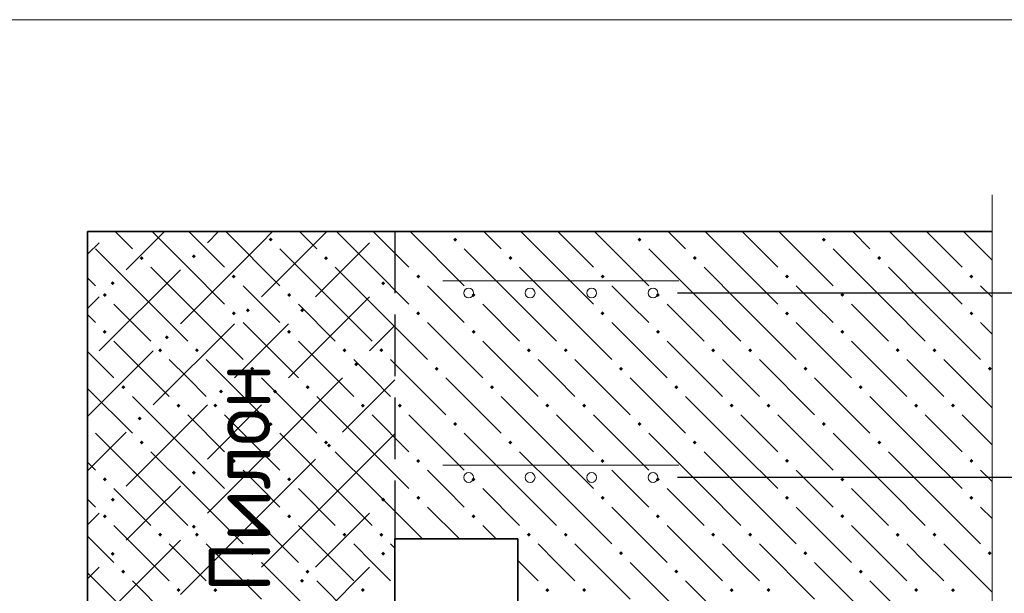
# Model space of a CAD drawing. Header units: millimetres. Extents: x 0 to 50400, y 0 to 35640.
# Tile 17 of 52: x 13536 to 17380, y 5588 to 7827. Entities that reach past the tile are written whole.
import ezdxf

# ---------------------------------------------------------------- set-up
doc = ezdxf.new("R2010")
doc.units = ezdxf.units.MM
doc.linetypes.add('______2', pattern=[324, 240, -84])
for name, color, linetype, lineweight in [('Standard', 7, 'Continuous', 25), ('ЖБ Перекрытие верхний уровень', 7, 'Continuous', 35), ('ЖБ Пилон', 7, 'Continuous', 35)]:
    doc.layers.add(name, color=color, linetype=linetype, lineweight=lineweight)
doc.layers.add('Вспомогательная арматура', color=7, linetype='Continuous', lineweight=18, true_color=0x656565)
doc.layers.add('Поперечная арматура', color=7, linetype='Continuous', lineweight=18, true_color=0x5a2814)
doc.layers.add('Размерная выноска', color=7, linetype='Continuous')
doc.styles.add('ISOCPEUR', font='txt')

msp = doc.modelspace()

# ---------------------------------------------------------------- hatches: boundary and pattern name
at = {"layer": 'Standard', "linetype": 'Continuous', "lineweight": 13, "transparency": 33554687}
for points in [[(14207.9, 6903.5), (14215.7, 6911.3), (14223.5, 6903.5), (14215.7, 6895.7)], [(13891.1, 6797.9), (13898.9, 6805.7), (13906.7, 6797.9), (13898.9, 6790.1)], [(14947.1, 6797.9), (14954.9, 6805.7), (14962.7, 6797.9), (14954.9, 6790.1)], [(14419.1, 6692.3), (14426.9, 6700.1), (14434.7, 6692.3), (14426.9, 6684.5)], [(14630.3, 6692.3), (14638.1, 6700.1), (14645.9, 6692.3), (14638.1, 6684.5)], [(14102.3, 6586.7), (14110.1, 6594.5), (14117.9, 6586.7), (14110.1, 6578.9)], [(13800.7, 6481.5), (13801.1, 6481.1), (13800.7, 6480.7)], [(14841.5, 6481.1), (14849.3, 6488.9), (14857.1, 6481.1), (14849.3, 6473.3)], [(14313.5, 6375.5), (14321.3, 6383.3), (14329.1, 6375.5), (14321.3, 6367.7)], [(14524.7, 6375.5), (14532.5, 6383.3), (14540.3, 6375.5), (14532.5, 6367.7)], [(13996.7, 6269.9), (14004.5, 6277.7), (14012.3, 6269.9), (14004.5, 6262.1)], [(14735.9, 6164.3), (14743.7, 6172.1), (14751.5, 6164.3), (14743.7, 6156.5)], [(14207.9, 6058.7), (14215.7, 6066.5), (14223.5, 6058.7), (14215.7, 6050.9)], [(13891.1, 5953.1), (13898.9, 5960.9), (13906.7, 5953.1), (13898.9, 5945.3)], [(14947.1, 5953.1), (14954.9, 5960.9), (14962.7, 5953.1), (14954.9, 5945.3)], [(14207.9, 5847.5), (14215.7, 5855.3), (14223.5, 5847.5), (14215.7, 5839.7)], [(13891.1, 5741.9), (13898.9, 5749.7), (13906.7, 5741.9), (13898.9, 5734.1)], [(14947.1, 5741.9), (14954.9, 5749.7), (14962.7, 5741.9), (14954.9, 5734.1)], [(14419.1, 5636.3), (14426.9, 5644.1), (14434.7, 5636.3), (14426.9, 5628.5)], [(14630.3, 5636.3), (14638.1, 5644.1), (14645.9, 5636.3), (14638.1, 5628.5)]]:
    msp.add_hatch(color=7, dxfattribs=at).paths.add_polyline_path(points, flags=16)
at = {"layer": 'ЖБ Перекрытие верхний уровень', "linetype": 'Continuous', "lineweight": 18, "transparency": 33554687}
for points in [[(13800.7, 6971.1), (13803.5, 6968.3), (13800.7, 6965.5)], [(14507.9, 6968.3), (14515.7, 6976.1), (14523.5, 6968.3), (14515.7, 6960.5)], [(15227.9, 6968.3), (15235.7, 6976.1), (15243.5, 6968.3), (15235.7, 6960.5)], [(15947.9, 6968.3), (15955.7, 6976.1), (15963.5, 6968.3), (15955.7, 6960.5)], [(16667.9, 6968.3), (16675.7, 6976.1), (16683.5, 6968.3), (16675.7, 6960.5)], [(14003.9, 6896.3), (14011.7, 6904.1), (14019.5, 6896.3), (14011.7, 6888.5)], [(14723.9, 6896.3), (14731.7, 6904.1), (14739.5, 6896.3), (14731.7, 6888.5)], [(15443.9, 6896.3), (15451.7, 6904.1), (15459.5, 6896.3), (15451.7, 6888.5)], [(16163.9, 6896.3), (16171.7, 6904.1), (16179.5, 6896.3), (16171.7, 6888.5)], [(16883.9, 6896.3), (16891.7, 6904.1), (16899.5, 6896.3), (16891.7, 6888.5)], [(14363.9, 6824.3), (14371.7, 6832.1), (14379.5, 6824.3), (14371.7, 6816.5)], [(15083.9, 6824.3), (15091.7, 6832.1), (15099.5, 6824.3), (15091.7, 6816.5)], [(15803.9, 6824.3), (15811.7, 6832.1), (15819.5, 6824.3), (15811.7, 6816.5)], [(16523.9, 6824.3), (16531.7, 6832.1), (16539.5, 6824.3), (16531.7, 6816.5)], [(17243.9, 6824.3), (17251.7, 6832.1), (17259.5, 6824.3), (17251.7, 6816.5)], [(13859.9, 6752.3), (13867.7, 6760.1), (13875.5, 6752.3), (13867.7, 6744.5)], [(14579.9, 6752.3), (14587.7, 6760.1), (14595.5, 6752.3), (14587.7, 6744.5)], [(15299.9, 6752.3), (15307.7, 6760.1), (15315.5, 6752.3), (15307.7, 6744.5)], [(16019.9, 6752.3), (16027.7, 6760.1), (16035.5, 6752.3), (16027.7, 6744.5)], [(16739.9, 6752.3), (16747.7, 6760.1), (16755.5, 6752.3), (16747.7, 6744.5)], [(14363.9, 6680.3), (14371.7, 6688.1), (14379.5, 6680.3), (14371.7, 6672.5)], [(15083.9, 6680.3), (15091.7, 6688.1), (15099.5, 6680.3), (15091.7, 6672.5)], [(15803.9, 6680.3), (15811.7, 6688.1), (15819.5, 6680.3), (15811.7, 6672.5)], [(16523.9, 6680.3), (16531.7, 6688.1), (16539.5, 6680.3), (16531.7, 6672.5)], [(17243.9, 6680.3), (17251.7, 6688.1), (17259.5, 6680.3), (17251.7, 6672.5)], [(13859.9, 6608.3), (13867.7, 6616.1), (13875.5, 6608.3), (13867.7, 6600.5)], [(14579.9, 6608.3), (14587.7, 6616.1), (14595.5, 6608.3), (14587.7, 6600.5)], [(15299.9, 6608.3), (15307.7, 6616.1), (15315.5, 6608.3), (15307.7, 6600.5)], [(16019.9, 6608.3), (16027.7, 6616.1), (16035.5, 6608.3), (16027.7, 6600.5)], [(16739.9, 6608.3), (16747.7, 6616.1), (16755.5, 6608.3), (16747.7, 6600.5)], [(14075.9, 6536.3), (14083.7, 6544.1), (14091.5, 6536.3), (14083.7, 6528.5)], [(14219.9, 6536.3), (14227.7, 6544.1), (14235.5, 6536.3), (14227.7, 6528.5)], [(14795.9, 6536.3), (14803.7, 6544.1), (14811.5, 6536.3), (14803.7, 6528.5)], [(14939.9, 6536.3), (14947.7, 6544.1), (14955.5, 6536.3), (14947.7, 6528.5)], [(15515.9, 6536.3), (15523.7, 6544.1), (15531.5, 6536.3), (15523.7, 6528.5)], [(15659.9, 6536.3), (15667.7, 6544.1), (15675.5, 6536.3), (15667.7, 6528.5)], [(16235.9, 6536.3), (16243.7, 6544.1), (16251.5, 6536.3), (16243.7, 6528.5)], [(16379.9, 6536.3), (16387.7, 6544.1), (16395.5, 6536.3), (16387.7, 6528.5)], [(16955.9, 6536.3), (16963.7, 6544.1), (16971.5, 6536.3), (16963.7, 6528.5)], [(17099.9, 6536.3), (17107.7, 6544.1), (17115.5, 6536.3), (17107.7, 6528.5)], [(14435.9, 6464.3), (14443.7, 6472.1), (14451.5, 6464.3), (14443.7, 6456.5)], [(15155.9, 6464.3), (15163.7, 6472.1), (15171.5, 6464.3), (15163.7, 6456.5)], [(15875.9, 6464.3), (15883.7, 6472.1), (15891.5, 6464.3), (15883.7, 6456.5)], [(16595.9, 6464.3), (16603.7, 6472.1), (16611.5, 6464.3), (16603.7, 6456.5)], [(17315.9, 6464.3), (17323.7, 6472.1), (17331.5, 6464.3), (17323.7, 6456.5)], [(13931.9, 6392.3), (13939.7, 6400.1), (13947.5, 6392.3), (13939.7, 6384.5)], [(14651.9, 6392.3), (14659.7, 6400.1), (14667.5, 6392.3), (14659.7, 6384.5)], [(15371.9, 6392.3), (15379.7, 6400.1), (15387.5, 6392.3), (15379.7, 6384.5)], [(16091.9, 6392.3), (16099.7, 6400.1), (16107.5, 6392.3), (16099.7, 6384.5)], [(16811.9, 6392.3), (16819.7, 6400.1), (16827.5, 6392.3), (16819.7, 6384.5)], [(14147.9, 6320.3), (14155.7, 6328.1), (14163.5, 6320.3), (14155.7, 6312.5)], [(14291.9, 6320.3), (14299.7, 6328.1), (14307.5, 6320.3), (14299.7, 6312.5)], [(14867.9, 6320.3), (14875.7, 6328.1), (14883.5, 6320.3), (14875.7, 6312.5)], [(15011.9, 6320.3), (15019.7, 6328.1), (15027.5, 6320.3), (15019.7, 6312.5)], [(15587.9, 6320.3), (15595.7, 6328.1), (15603.5, 6320.3), (15595.7, 6312.5)], [(15731.9, 6320.3), (15739.7, 6328.1), (15747.5, 6320.3), (15739.7, 6312.5)], [(16307.9, 6320.3), (16315.7, 6328.1), (16323.5, 6320.3), (16315.7, 6312.5)], [(16451.9, 6320.3), (16459.7, 6328.1), (16467.5, 6320.3), (16459.7, 6312.5)], [(17027.9, 6320.3), (17035.7, 6328.1), (17043.5, 6320.3), (17035.7, 6312.5)], [(17171.9, 6320.3), (17179.7, 6328.1), (17187.5, 6320.3), (17179.7, 6312.5)], [(13800.7, 6251.1), (13803.5, 6248.3), (13800.7, 6245.5)], [(14507.9, 6248.3), (14515.7, 6256.1), (14523.5, 6248.3), (14515.7, 6240.5)], [(15227.9, 6248.3), (15235.7, 6256.1), (15243.5, 6248.3), (15235.7, 6240.5)], [(15947.9, 6248.3), (15955.7, 6256.1), (15963.5, 6248.3), (15955.7, 6240.5)], [(16667.9, 6248.3), (16675.7, 6256.1), (16683.5, 6248.3), (16675.7, 6240.5)], [(14003.9, 6176.3), (14011.7, 6184.1), (14019.5, 6176.3), (14011.7, 6168.5)], [(14723.9, 6176.3), (14731.7, 6184.1), (14739.5, 6176.3), (14731.7, 6168.5)], [(15443.9, 6176.3), (15451.7, 6184.1), (15459.5, 6176.3), (15451.7, 6168.5)], [(16163.9, 6176.3), (16171.7, 6184.1), (16179.5, 6176.3), (16171.7, 6168.5)], [(16883.9, 6176.3), (16891.7, 6184.1), (16899.5, 6176.3), (16891.7, 6168.5)], [(14363.9, 6104.3), (14371.7, 6112.1), (14379.5, 6104.3), (14371.7, 6096.5)], [(15083.9, 6104.3), (15091.7, 6112.1), (15099.5, 6104.3), (15091.7, 6096.5)], [(15803.9, 6104.3), (15811.7, 6112.1), (15819.5, 6104.3), (15811.7, 6096.5)], [(16523.9, 6104.3), (16531.7, 6112.1), (16539.5, 6104.3), (16531.7, 6096.5)], [(17243.9, 6104.3), (17251.7, 6112.1), (17259.5, 6104.3), (17251.7, 6096.5)], [(13859.9, 6032.3), (13867.7, 6040.1), (13875.5, 6032.3), (13867.7, 6024.5)], [(14579.9, 6032.3), (14587.7, 6040.1), (14595.5, 6032.3), (14587.7, 6024.5)], [(15299.9, 6032.3), (15307.7, 6040.1), (15315.5, 6032.3), (15307.7, 6024.5)], [(16019.9, 6032.3), (16027.7, 6040.1), (16035.5, 6032.3), (16027.7, 6024.5)], [(16739.9, 6032.3), (16747.7, 6040.1), (16755.5, 6032.3), (16747.7, 6024.5)], [(14363.9, 5960.3), (14371.7, 5968.1), (14379.5, 5960.3), (14371.7, 5952.5)], [(15083.9, 5960.3), (15091.7, 5968.1), (15099.5, 5960.3), (15091.7, 5952.5)], [(15803.9, 5960.3), (15811.7, 5968.1), (15819.5, 5960.3), (15811.7, 5952.5)], [(16523.9, 5960.3), (16531.7, 5968.1), (16539.5, 5960.3), (16531.7, 5952.5)], [(17243.9, 5960.3), (17251.7, 5968.1), (17259.5, 5960.3), (17251.7, 5952.5)], [(13859.9, 5888.3), (13867.7, 5896.1), (13875.5, 5888.3), (13867.7, 5880.5)], [(14579.9, 5888.3), (14587.7, 5896.1), (14595.5, 5888.3), (14587.7, 5880.5)], [(15299.9, 5888.3), (15307.7, 5896.1), (15315.5, 5888.3), (15307.7, 5880.5)], [(16019.9, 5888.3), (16027.7, 5896.1), (16035.5, 5888.3), (16027.7, 5880.5)], [(16739.9, 5888.3), (16747.7, 5896.1), (16755.5, 5888.3), (16747.7, 5880.5)], [(14075.9, 5816.3), (14083.7, 5824.1), (14091.5, 5816.3), (14083.7, 5808.5)], [(14219.9, 5816.3), (14227.7, 5824.1), (14235.5, 5816.3), (14227.7, 5808.5)], [(14795.9, 5816.3), (14803.7, 5824.1), (14811.5, 5816.3), (14803.7, 5808.5)], [(14939.9, 5816.3), (14947.7, 5824.1), (14955.5, 5816.3), (14947.7, 5808.5)], [(15515.9, 5816.3), (15523.7, 5824.1), (15531.5, 5816.3), (15523.7, 5808.5)], [(15659.9, 5816.3), (15667.7, 5824.1), (15675.5, 5816.3), (15667.7, 5808.5)], [(16235.9, 5816.3), (16243.7, 5824.1), (16251.5, 5816.3), (16243.7, 5808.5)], [(16379.9, 5816.3), (16387.7, 5824.1), (16395.5, 5816.3), (16387.7, 5808.5)], [(16955.9, 5816.3), (16963.7, 5824.1), (16971.5, 5816.3), (16963.7, 5808.5)], [(17099.9, 5816.3), (17107.7, 5824.1), (17115.5, 5816.3), (17107.7, 5808.5)], [(14435.9, 5744.3), (14443.7, 5752.1), (14451.5, 5744.3), (14443.7, 5736.5)], [(15875.9, 5744.3), (15883.7, 5752.1), (15891.5, 5744.3), (15883.7, 5736.5)], [(16595.9, 5744.3), (16603.7, 5752.1), (16611.5, 5744.3), (16603.7, 5736.5)], [(17315.9, 5744.3), (17323.7, 5752.1), (17331.5, 5744.3), (17323.7, 5736.5)], [(13931.9, 5672.3), (13939.7, 5680.1), (13947.5, 5672.3), (13939.7, 5664.5)], [(14651.9, 5672.3), (14659.7, 5680.1), (14667.5, 5672.3), (14659.7, 5664.5)], [(16091.9, 5672.3), (16099.7, 5680.1), (16107.5, 5672.3), (16099.7, 5664.5)], [(16811.9, 5672.3), (16819.7, 5680.1), (16827.5, 5672.3), (16819.7, 5664.5)], [(14147.9, 5600.3), (14155.7, 5608.1), (14163.5, 5600.3), (14155.7, 5592.5)], [(14291.9, 5600.3), (14299.7, 5608.1), (14307.5, 5600.3), (14299.7, 5592.5)], [(14867.9, 5600.3), (14875.7, 5608.1), (14883.5, 5600.3), (14875.7, 5592.5)], [(15587.9, 5600.3), (15595.7, 5608.1), (15603.5, 5600.3), (15595.7, 5592.5)], [(15731.9, 5600.3), (15739.7, 5608.1), (15747.5, 5600.3), (15739.7, 5592.5)], [(16307.9, 5600.3), (16315.7, 5608.1), (16323.5, 5600.3), (16315.7, 5592.5)], [(16451.9, 5600.3), (16459.7, 5608.1), (16467.5, 5600.3), (16459.7, 5592.5)], [(17027.9, 5600.3), (17035.7, 5608.1), (17043.5, 5600.3), (17035.7, 5592.5)], [(17171.9, 5600.3), (17179.7, 5608.1), (17187.5, 5600.3), (17179.7, 5592.5)]]:
    msp.add_hatch(color=7, dxfattribs=at).paths.add_polyline_path(points, flags=16)

# ---------------------------------------------------------------- linework, layer by layer
at = {"layer": 'Standard', "color": 253, "linetype": 'Continuous', "lineweight": 13, "true_color": 0xa0a0a0, "transparency": 33554687}
for p, q in [((14057.3, 6956.3), (14100.7, 6999.7)), ((14311.9, 6999.7), (14268.5, 6956.3)), ((14523.1, 6999.7), (14479.7, 6956.3)), ((14690.9, 6956.3), (14734.3, 6999.7)), ((13846.1, 6956.3), (13800.7, 6910.9)), ((13951.7, 6850.7), (14057.3, 6956.3)), ((14479.7, 6956.3), (14162.9, 6639.5)), ((14690.9, 6956.3), (14479.7, 6745.1)), ((14902.1, 6956.3), (14690.9, 6745.1)), ((14162.9, 6850.7), (13846.1, 6533.9)), ((13846.1, 6745.1), (13800.7, 6699.7)), ((14902.1, 6745.1), (14585.3, 6428.3)), ((14374.1, 6639.5), (14057.3, 6322.7)), ((14479.7, 6533.9), (14585.3, 6639.5)), ((15000.7, 6632.5), (14902.1, 6533.9)), ((14057.3, 6533.9), (13800.7, 6277.3)), ((14374.1, 6428.3), (14479.7, 6533.9)), ((14479.7, 6111.5), (14796.5, 6428.3)), ((15000.7, 6421.3), (14796.5, 6217.1)), ((14268.5, 6322.7), (13951.7, 6005.9)), ((14479.7, 6322.7), (14268.5, 6111.5)), ((13800.7, 6066.1), (13951.7, 6217.1)), ((14690.9, 5900.3), (15000.7, 6210.1)), ((14479.7, 6111.5), (14268.5, 5900.3)), ((14690.9, 6111.5), (14479.7, 5900.3)), ((14057.3, 5900.3), (14162.9, 6005.9)), ((13846.1, 5900.3), (13800.7, 5854.9)), ((13951.7, 5794.7), (14057.3, 5900.3)), ((14479.7, 5900.3), (14162.9, 5583.5)), ((14690.9, 5900.3), (14479.7, 5689.1)), ((14902.1, 5900.3), (14690.9, 5689.1)), ((14162.9, 5794.7), (13846.1, 5477.9)), ((13846.1, 5689.1), (13800.7, 5643.7)), ((14902.1, 5689.1), (14585.3, 5372.3))]:
    msp.add_line(p, q, dxfattribs=at)
at = {"layer": 'Standard', "color": 254, "linetype": 'Continuous', "lineweight": 18, "true_color": 0xc4c4ff, "transparency": 33554687}
msp.add_lwpolyline([(12697.9, 1906.3), (17812.3, 1906.3), (17812.3, 7826.7), (12697.9, 7826.7), (12697.9, 1906.3)], dxfattribs=at)
at = {"layer": 'Standard', "color": 251, "linetype": 'Continuous', "lineweight": -3, "true_color": 0x656565, "transparency": 33554687}
for points in [[(18181.7, 6759.7), (18162, 6759.7), (18162, 6759.7), (16104.7, 6759.7)], [(18181.7, 6039.7), (18163.9, 6039.7), (18163.9, 6039.7), (18161.6, 6039.7), (18161.6, 6039.7), (16104.7, 6039.7)]]:
    msp.add_lwpolyline(points, dxfattribs=at)
at = {"layer": 'Вспомогательная арматура', "color": 251, "linetype": 'Continuous', "lineweight": 18, "true_color": 0x656565, "transparency": 33554687}
for p, q in [((15187.9, 6807.7), (16109.5, 6807.7)), ((15187.9, 6807.7), (16109.5, 6807.7)), ((15187.9, 6087.7), (16109.5, 6087.7)), ((15187.9, 6087.7), (16109.5, 6087.7))]:
    msp.add_line(p, q, dxfattribs=at)
at = {"layer": 'ЖБ Перекрытие верхний уровень', "color": 7, "linetype": 'Continuous', "lineweight": 35, "transparency": 33554687}
for p, q in [((13800.7, 6999.7), (13800.7, 2386.3)), ((17332.3, 6999.7), (13800.7, 6999.7)), ((15000.7, 4839.7), (15000.7, 5799.7)), ((15000.7, 5799.7), (15480.7, 5799.7)), ((15480.7, 5799.7), (15480.7, 4839.7))]:
    msp.add_line(p, q, dxfattribs=at)
at = {"layer": 'ЖБ Перекрытие верхний уровень', "color": 9, "linetype": 'Continuous', "lineweight": 18, "true_color": 0xc7c7c7, "transparency": 33554687}
for p, q in [((13908.3, 6999.7), (13975.7, 6932.3)), ((14191.7, 6860.3), (14052.3, 6999.7)), ((14196.3, 6999.7), (14335.7, 6860.3)), ((14340.3, 6999.7), (14551.7, 6788.3)), ((14628.3, 6999.7), (14695.7, 6932.3)), ((14911.7, 6860.3), (14772.3, 6999.7)), ((14916.3, 6999.7), (15055.7, 6860.3)), ((15060.3, 6999.7), (15271.7, 6788.3)), ((15348.3, 6999.7), (15415.7, 6932.3)), ((15631.7, 6860.3), (15492.3, 6999.7)), ((15636.3, 6999.7), (15775.7, 6860.3)), ((15780.3, 6999.7), (15991.7, 6788.3)), ((16068.3, 6999.7), (16135.7, 6932.3)), ((16351.7, 6860.3), (16212.3, 6999.7)), ((16356.3, 6999.7), (16495.7, 6860.3)), ((16500.3, 6999.7), (16711.7, 6788.3)), ((16788.3, 6999.7), (16855.7, 6932.3)), ((17071.7, 6860.3), (16932.3, 6999.7)), ((17076.3, 6999.7), (17215.7, 6860.3)), ((17220.3, 6999.7), (17332.3, 6887.8)), ((14047.7, 6716.3), (13831.7, 6932.3)), ((14767.7, 6716.3), (14551.7, 6932.3)), ((15487.7, 6716.3), (15271.7, 6932.3)), ((16207.7, 6716.3), (15991.7, 6932.3)), ((16927.7, 6716.3), (16711.7, 6932.3)), ((14047.7, 6860.3), (14191.7, 6716.3)), ((14191.7, 6860.3), (14335.7, 6716.3)), ((14767.7, 6860.3), (14911.7, 6716.3)), ((14911.7, 6860.3), (15055.7, 6716.3)), ((15487.7, 6860.3), (15631.7, 6716.3)), ((15631.7, 6860.3), (15775.7, 6716.3)), ((16207.7, 6860.3), (16351.7, 6716.3)), ((16351.7, 6860.3), (16495.7, 6716.3)), ((16927.7, 6860.3), (17071.7, 6716.3)), ((17071.7, 6860.3), (17215.7, 6716.3)), ((13800.7, 6819.3), (13831.7, 6788.3)), ((14479.7, 6716.3), (14407.7, 6788.3)), ((15199.7, 6716.3), (15127.7, 6788.3)), ((15919.7, 6716.3), (15847.7, 6788.3)), ((16639.7, 6716.3), (16567.7, 6788.3)), ((17332.3, 6743.8), (17287.7, 6788.3)), ((13903.7, 6716.3), (14047.7, 6572.3)), ((14047.7, 6716.3), (14191.7, 6572.3)), ((14191.7, 6716.3), (14407.7, 6500.3)), ((14551.7, 6644.3), (14479.7, 6716.3)), ((14623.7, 6716.3), (14767.7, 6572.3)), ((14767.7, 6716.3), (14911.7, 6572.3)), ((14911.7, 6716.3), (15127.7, 6500.3)), ((15271.7, 6644.3), (15199.7, 6716.3)), ((15343.7, 6716.3), (15487.7, 6572.3)), ((15487.7, 6716.3), (15631.7, 6572.3)), ((15631.7, 6716.3), (15847.7, 6500.3)), ((15991.7, 6644.3), (15919.7, 6716.3)), ((16063.7, 6716.3), (16207.7, 6572.3)), ((16207.7, 6716.3), (16351.7, 6572.3)), ((16351.7, 6716.3), (16567.7, 6500.3)), ((16711.7, 6644.3), (16639.7, 6716.3)), ((16783.7, 6716.3), (16927.7, 6572.3)), ((16927.7, 6716.3), (17071.7, 6572.3)), ((17071.7, 6716.3), (17287.7, 6500.3)), ((13831.7, 6644.3), (13800.7, 6675.3)), ((14407.7, 6644.3), (14623.7, 6428.3)), ((15127.7, 6644.3), (15343.7, 6428.3)), ((15847.7, 6644.3), (16063.7, 6428.3)), ((16567.7, 6644.3), (16783.7, 6428.3)), ((17287.7, 6644.3), (17332.3, 6599.8)), ((13903.7, 6572.3), (14119.7, 6356.3)), ((14623.7, 6572.3), (14839.7, 6356.3)), ((15343.7, 6572.3), (15559.7, 6356.3)), ((16063.7, 6572.3), (16279.7, 6356.3)), ((16783.7, 6572.3), (16999.7, 6356.3)), ((13800.7, 6531.3), (13903.7, 6428.3)), ((14191.7, 6428.3), (14119.7, 6500.3)), ((14263.7, 6500.3), (14479.7, 6284.3)), ((14911.7, 6428.3), (14839.7, 6500.3)), ((14983.7, 6500.3), (15199.7, 6284.3)), ((15631.7, 6428.3), (15559.7, 6500.3)), ((15703.7, 6500.3), (15919.7, 6284.3)), ((16351.7, 6428.3), (16279.7, 6500.3)), ((16423.7, 6500.3), (16639.7, 6284.3)), ((17071.7, 6428.3), (16999.7, 6500.3)), ((17143.7, 6500.3), (17332.3, 6311.8)), ((14263.7, 6356.3), (14191.7, 6428.3)), ((14479.7, 6428.3), (14695.7, 6212.3)), ((14983.7, 6356.3), (14911.7, 6428.3)), ((15199.7, 6428.3), (15415.7, 6212.3)), ((15703.7, 6356.3), (15631.7, 6428.3)), ((15919.7, 6428.3), (16135.7, 6212.3)), ((16423.7, 6356.3), (16351.7, 6428.3)), ((16639.7, 6428.3), (16855.7, 6212.3)), ((17143.7, 6356.3), (17071.7, 6428.3)), ((13800.7, 6387.3), (13975.7, 6212.3)), ((14191.7, 6140.3), (13975.7, 6356.3)), ((14911.7, 6140.3), (14695.7, 6356.3)), ((15631.7, 6140.3), (15415.7, 6356.3)), ((16351.7, 6140.3), (16135.7, 6356.3)), ((17071.7, 6140.3), (16855.7, 6356.3)), ((14191.7, 6284.3), (14335.7, 6140.3)), ((14335.7, 6284.3), (14551.7, 6068.3)), ((14911.7, 6284.3), (15055.7, 6140.3)), ((15055.7, 6284.3), (15271.7, 6068.3)), ((15631.7, 6284.3), (15775.7, 6140.3)), ((15775.7, 6284.3), (15991.7, 6068.3)), ((16351.7, 6284.3), (16495.7, 6140.3)), ((16495.7, 6284.3), (16711.7, 6068.3)), ((17071.7, 6284.3), (17215.7, 6140.3)), ((17215.7, 6284.3), (17332.3, 6167.8)), ((14047.7, 5996.3), (13831.7, 6212.3)), ((14767.7, 5996.3), (14551.7, 6212.3)), ((15487.7, 5996.3), (15271.7, 6212.3)), ((16207.7, 5996.3), (15991.7, 6212.3)), ((16927.7, 5996.3), (16711.7, 6212.3)), ((14047.7, 6140.3), (14191.7, 5996.3)), ((14191.7, 6140.3), (14335.7, 5996.3)), ((14767.7, 6140.3), (14911.7, 5996.3)), ((14911.7, 6140.3), (15055.7, 5996.3)), ((15487.7, 6140.3), (15631.7, 5996.3)), ((15631.7, 6140.3), (15775.7, 5996.3)), ((16207.7, 6140.3), (16351.7, 5996.3)), ((16351.7, 6140.3), (16495.7, 5996.3)), ((16927.7, 6140.3), (17071.7, 5996.3)), ((17071.7, 6140.3), (17215.7, 5996.3)), ((13800.7, 6099.3), (13831.7, 6068.3)), ((14479.7, 5996.3), (14407.7, 6068.3)), ((15199.7, 5996.3), (15127.7, 6068.3)), ((15919.7, 5996.3), (15847.7, 6068.3)), ((16639.7, 5996.3), (16567.7, 6068.3)), ((17332.3, 6023.8), (17287.7, 6068.3)), ((13903.7, 5996.3), (14047.7, 5852.3)), ((14047.7, 5996.3), (14191.7, 5852.3)), ((14191.7, 5996.3), (14407.7, 5780.3)), ((14551.7, 5924.3), (14479.7, 5996.3)), ((14623.7, 5996.3), (14767.7, 5852.3)), ((14767.7, 5996.3), (14911.7, 5852.3)), ((14911.7, 5996.3), (15108.3, 5799.7)), ((15271.7, 5924.3), (15199.7, 5996.3)), ((15343.7, 5996.3), (15487.7, 5852.3)), ((15487.7, 5996.3), (15631.7, 5852.3)), ((15631.7, 5996.3), (15847.7, 5780.3)), ((15991.7, 5924.3), (15919.7, 5996.3)), ((16063.7, 5996.3), (16207.7, 5852.3)), ((16207.7, 5996.3), (16351.7, 5852.3)), ((16351.7, 5996.3), (16567.7, 5780.3)), ((16711.7, 5924.3), (16639.7, 5996.3)), ((16783.7, 5996.3), (16927.7, 5852.3)), ((16927.7, 5996.3), (17071.7, 5852.3)), ((17071.7, 5996.3), (17287.7, 5780.3)), ((13831.7, 5924.3), (13800.7, 5955.3)), ((14407.7, 5924.3), (14623.7, 5708.3)), ((15127.7, 5924.3), (15252.3, 5799.7)), ((15847.7, 5924.3), (16063.7, 5708.3)), ((16567.7, 5924.3), (16783.7, 5708.3)), ((17287.7, 5924.3), (17332.3, 5879.8)), ((13903.7, 5852.3), (14119.7, 5636.3)), ((14623.7, 5852.3), (14839.7, 5636.3)), ((15343.7, 5852.3), (15396.3, 5799.7)), ((16063.7, 5852.3), (16279.7, 5636.3)), ((16783.7, 5852.3), (16999.7, 5636.3)), ((13800.7, 5811.3), (13903.7, 5708.3)), ((14191.7, 5708.3), (14119.7, 5780.3)), ((14263.7, 5780.3), (14479.7, 5564.3)), ((14911.7, 5708.3), (14839.7, 5780.3)), ((14983.7, 5780.3), (15000.7, 5763.3)), ((15631.7, 5708.3), (15559.7, 5780.3)), ((15703.7, 5780.3), (15919.7, 5564.3)), ((16351.7, 5708.3), (16279.7, 5780.3)), ((16423.7, 5780.3), (16639.7, 5564.3)), ((17071.7, 5708.3), (16999.7, 5780.3)), ((17143.7, 5780.3), (17332.3, 5591.8)), ((14263.7, 5636.3), (14191.7, 5708.3)), ((14479.7, 5708.3), (14695.7, 5492.3)), ((14983.7, 5636.3), (14911.7, 5708.3)), ((15480.7, 5715.3), (15559.7, 5636.3)), ((15703.7, 5636.3), (15631.7, 5708.3)), ((15919.7, 5708.3), (16135.7, 5492.3)), ((16423.7, 5636.3), (16351.7, 5708.3)), ((16639.7, 5708.3), (16855.7, 5492.3)), ((17143.7, 5636.3), (17071.7, 5708.3)), ((13800.7, 5667.3), (13975.7, 5492.3)), ((14191.7, 5420.3), (13975.7, 5636.3)), ((14911.7, 5420.3), (14695.7, 5636.3)), ((16351.7, 5420.3), (16135.7, 5636.3)), ((17071.7, 5420.3), (16855.7, 5636.3))]:
    msp.add_line(p, q, dxfattribs=at)
at = {"layer": 'ЖБ Пилон', "color": 253, "linetype": '______2', "lineweight": -3, "true_color": 0xababab, "transparency": 33554687}
msp.add_line((15000.7, 6999.7), (15000.7, 5799.7), dxfattribs=at)
at = {"layer": 'Поперечная арматура', "color": 19, "linetype": 'Continuous', "lineweight": 18, "true_color": 0x5a2814, "transparency": 33554687}
for centre in [(15288.7, 6759.7), (15528.7, 6759.7), (15768.7, 6759.7), (16008.7, 6759.7), (15288.7, 6039.7), (15528.7, 6039.7), (15768.7, 6039.7), (16008.7, 6039.7)]:
    msp.add_circle(centre, 19.2, dxfattribs=at)
at = {"layer": 'Размерная выноска', "color": 7, "linetype": 'Continuous', "lineweight": 13, "transparency": 33554687}
msp.add_line((17332.3, 2242.3), (17332.3, 7143.7), dxfattribs=at)

# ---------------------------------------------------------------- texts
at = {"layer": 'Standard', "color": 251, "linetype": 'Continuous', "lineweight": 18, "true_color": 0x575757, "transparency": 33554687, "insert": (14514.7, 5590.2), "char_height": 240, "width": 968.354, "attachment_point": 7, "rotation": 90, "style": 'ISOCPEUR'}
msp.add_mtext('\\W0.94;Пилон', dxfattribs=at)

doc.saveas('drawing.dxf')
